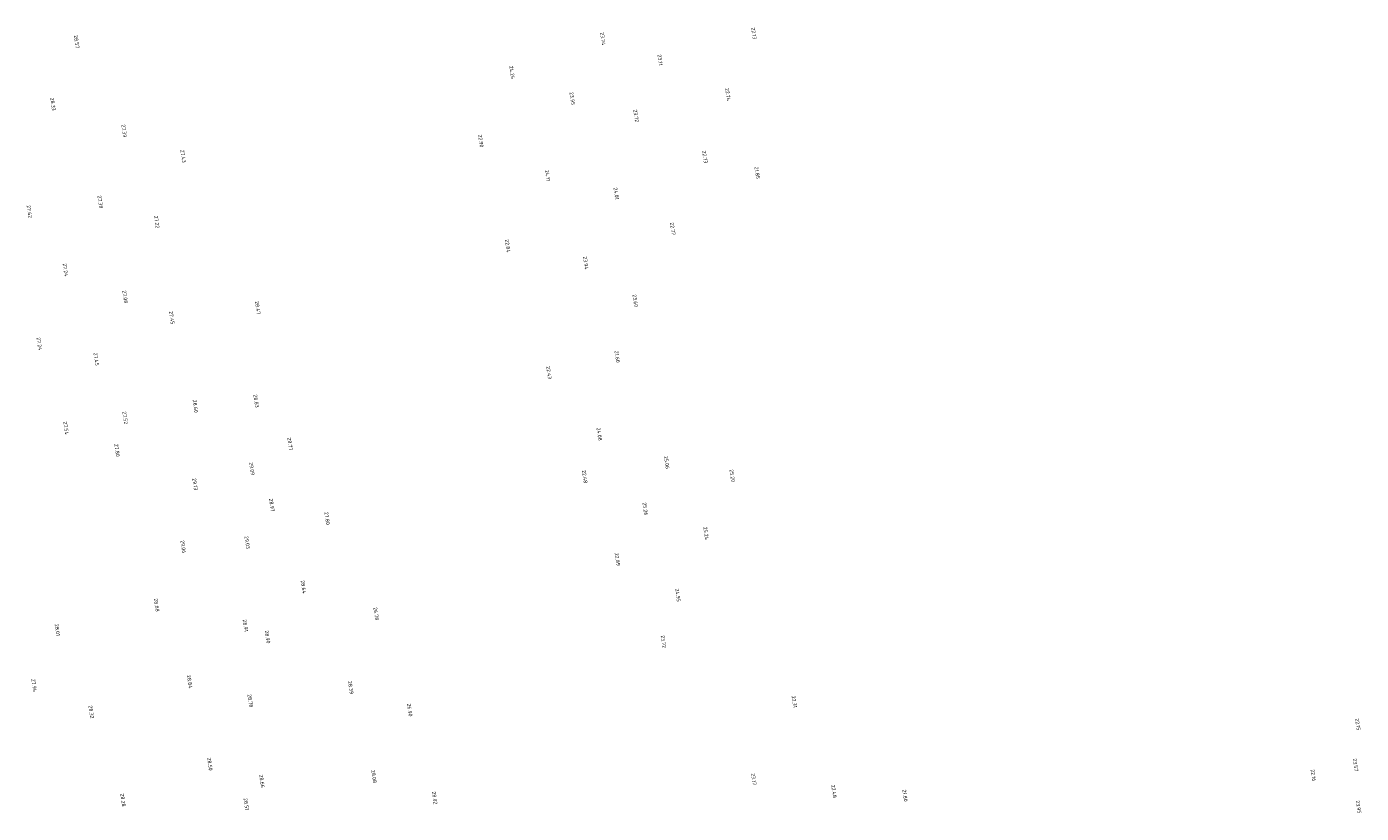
# Model space of a CAD drawing. Extents: x 184312 to 185605, y 346435 to 348273.
# Tile 2 of 18: x 184316 to 184956, y 346790 to 347168. Entities that reach past the tile are written whole.
import ezdxf
from ezdxf.enums import TextEntityAlignment as Align

# ---------------------------------------------------------------- set-up
doc = ezdxf.new("R2010")
doc.units = 0
doc.layers.add('rijk_10Anno', color=254, linetype='Continuous')
doc.styles.add('NLCS-ISO-ANNOTATIVE-T18', font='NLCS-ISO.ttf', dxfattribs={"height": 1.8})

# ---------------------------------------------------------------- blocks, each defined once
blk = doc.blocks.new('SAL-HOOGTELABEL-SO')
at = {"color": 0, "linetype": 'ByBlock', "lineweight": -2, "style": 'NLCS-ISO-ANNOTATIVE-T18'}
blk.add_attdef('HOOGTE', text='', height=1.8, dxfattribs=at).set_placement((2.79, 0), align=Align.RIGHT)

msp = doc.modelspace()

# ---------------------------------------------------------------- block references
at = {"layer": 'rijk_10Anno', "color": 254, "rotation": 278.271}
for p, values in [((184663.93, 347164.71, 22.13), {'HOOGTE': '22.13'}), ((184338.88, 347160.45, 28.57), {'HOOGTE': '28.57'}), ((184591.47, 347161.9, 23.73), {'HOOGTE': '23.74'}), ((184618.91, 347152.11, 23.11), {'HOOGTE': '23.11'}), ((184547.88, 347145.69, 24.24), {'HOOGTE': '24.24'}), ((184576.79, 347133.18, 23.95), {'HOOGTE': '23.95'}), ((184651.51, 347135.13, 22.74), {'HOOGTE': '22.74'}), ((184327.53, 347130.47, 28.33), {'HOOGTE': '28.33'}), ((184607.38, 347124.95, 23.72), {'HOOGTE': '23.72'}), ((184361.71, 347117.65, 27.39), {'HOOGTE': '27.39'}), ((184532.91, 347112.85, 22.9), {'HOOGTE': '22.90'}), ((184390, 347105.45, 27.43), {'HOOGTE': '27.43'}), ((184640.45, 347105.2, 22.73), {'HOOGTE': '22.73'}), ((184564.87, 347096.56, 24.11), {'HOOGTE': '24.11'}), ((184665.53, 347097.68, 21.85), {'HOOGTE': '21.85'}), ((184597.87, 347087.74, 24.01), {'HOOGTE': '24.01'}), ((184350.24, 347083.51, 27.38), {'HOOGTE': '27.38'}), ((184316.2, 347078.92, 27.62), {'HOOGTE': '27.62'}), ((184377.33, 347073.99, 27.22), {'HOOGTE': '27.22'}), ((184624.98, 347070.72, 22.77), {'HOOGTE': '22.77'}), ((184545.79, 347062.38, 22.84), {'HOOGTE': '22.84'}), ((184333.5, 347050.95, 27.24), {'HOOGTE': '27.24'}), ((184583.29, 347054.22, 23.94), {'HOOGTE': '23.94'}), ((184362.16, 347037.95, 27.08), {'HOOGTE': '27.08'}), ((184607.03, 347036.13, 23.6), {'HOOGTE': '23.60'}), ((184425.78, 347032.67, 28.47), {'HOOGTE': '28.47'}), ((184384.54, 347027.89, 27.45), {'HOOGTE': '27.45'}), ((184320.98, 347015.42, 27.24), {'HOOGTE': '27.24'}), ((184348.32, 347007.98, 27.45), {'HOOGTE': '27.45'}), ((184598.33, 347009.46, 21.6), {'HOOGTE': '21.60'}), ((184565.61, 347001.56, 22.43), {'HOOGTE': '22.43'}), ((184395.92, 346985.42, 28.6), {'HOOGTE': '28.60'}), ((184425.07, 346987.86, 28.83), {'HOOGTE': '28.83'}), ((184362.16, 346979.89, 27.52), {'HOOGTE': '27.52'}), ((184333.78, 346974.95, 27.54), {'HOOGTE': '27.54'}), ((184589.78, 346971.96, 24.08), {'HOOGTE': '24.08'}), ((184441.29, 346967.29, 28.77), {'HOOGTE': '28.77'}), ((184358.29, 346964.3, 27.8), {'HOOGTE': '27.80'}), ((184423, 346955.43, 29.09), {'HOOGTE': '29.09'}), ((184622.12, 346958.46, 25.06), {'HOOGTE': '25.06'}), ((184395.69, 346948.17, 29.12), {'HOOGTE': '29.13'}), ((184582.77, 346951.56, 22.48), {'HOOGTE': '22.48'}), ((184653.58, 346952.12, 25.2), {'HOOGTE': '25.20'}), ((184432.56, 346937.91, 28.97), {'HOOGTE': '28.97'}), ((184611.84, 346936.13, 25.26), {'HOOGTE': '25.26'}), ((184459.12, 346931.58, 27.8), {'HOOGTE': '27.80'}), ((184641.01, 346924.38, 25.23), {'HOOGTE': '25.24'}), ((184390.05, 346917.97, 29.06), {'HOOGTE': '29.06'}), ((184420.77, 346920.04, 29.03), {'HOOGTE': '29.03'}), ((184598.49, 346911.87, 22.89), {'HOOGTE': '22.89'}), ((184447.77, 346898.58, 28.64), {'HOOGTE': '28.64'}), ((184377.27, 346889.84, 28.88), {'HOOGTE': '28.88'}), ((184627.49, 346894.65, 24.95), {'HOOGTE': '24.95'}), ((184482.63, 346885.73, 26.78), {'HOOGTE': '26.78'}), ((184329.6, 346878.2, 28.01), {'HOOGTE': '28.01'}), ((184419.88, 346880.25, 28.91), {'HOOGTE': '28.91'}), ((184430.52, 346874.61, 28.9), {'HOOGTE': '28.90'}), ((184620.55, 346872.47, 23.72), {'HOOGTE': '23.72'}), ((184318.49, 346851.35, 27.93), {'HOOGTE': '27.94'}), ((184393.15, 346853.05, 28.84), {'HOOGTE': '28.84'}), ((184470.45, 346850.32, 28.39), {'HOOGTE': '28.39'}), ((184422.23, 346843.91, 28.78), {'HOOGTE': '28.78'}), ((184683.35, 346843.76, 22.31), {'HOOGTE': '22.31'}), ((184345.89, 346838.63, 28.32), {'HOOGTE': '28.32'}), ((184498.76, 346839.56, 26.9), {'HOOGTE': '26.90'}), ((184953.81, 346832.89, 22.15), {'HOOGTE': '22.15'}), ((184402.84, 346813.58, 28.5), {'HOOGTE': '28.50'}), ((184952.74, 346813.27, 23.57), {'HOOGTE': '23.57'}), ((184427.83, 346805.33, 28.66), {'HOOGTE': '28.66'}), ((184481.61, 346807.6, 28.08), {'HOOGTE': '28.08'}), ((184663.89, 346806.59, 23.17), {'HOOGTE': '23.17'}), ((184932.45, 346808.46, 22.16), {'HOOGTE': '22.16'}), ((184702.42, 346800.46, 22.48), {'HOOGTE': '22.48'}), ((184736.48, 346798.68, 21.8), {'HOOGTE': '21.80'}), ((184361.13, 346796.28, 28.28), {'HOOGTE': '28.28'}), ((184420.29, 346794.5, 28.51), {'HOOGTE': '28.51'}), ((184510.74, 346797.39, 28.02), {'HOOGTE': '28.02'}), ((184954.2, 346793.02, 23.95), {'HOOGTE': '23.95'})]:
    msp.add_blockref('SAL-HOOGTELABEL-SO', p, dxfattribs=at).add_auto_attribs(values)

doc.saveas('drawing.dxf')
